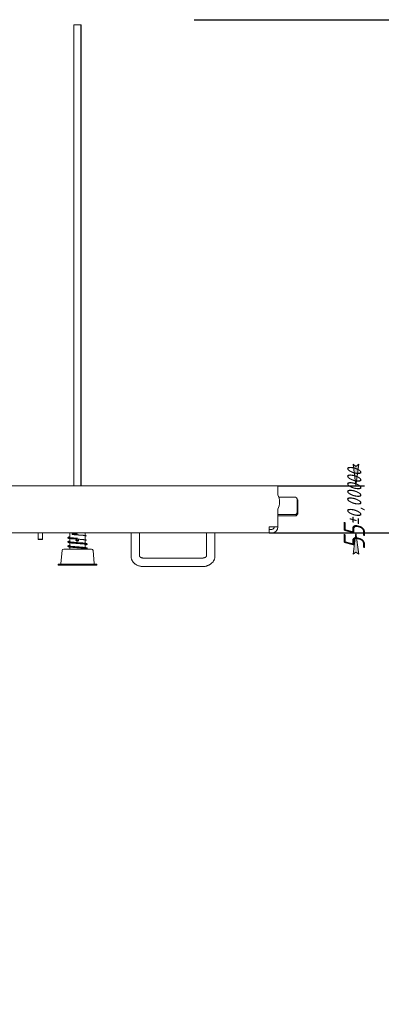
# Model space of a CAD drawing. Header units: millimetres. Extents: x 0 to 594, y 0 to 420.
# Tile 29 of 83: x 163 to 248, y 0 to 230. Entities that reach past the tile are written whole.
import ezdxf

# ---------------------------------------------------------------- set-up
doc = ezdxf.new("R2010")
doc.units = ezdxf.units.MM
doc.linetypes.add('K5LT_THIN', pattern=[0])
doc.layers.add('Системный слой', color=7, linetype='Continuous')
doc.styles.add('KDIMTEXTSTYLE', font='GOST_AU.SHX', dxfattribs={"width": 0.96, "oblique": 15, "height": 5})
doc.dimstyles.new('KDIMSTYLE (0.20)', dxfattribs={"dimtxt": 5, "dimasz": 1, "dimexe": 2, "dimexo": 0, "dimgap": 1, "dimtad": 1, "dimlfac": 5, "dimtxsty": 'KDIMTEXTSTYLE', "dimsah": 1, "dimcen": 0, "dimdle": 1, "dimadec": 0, "dimazin": 0, "dimtfac": 0.667, "dimtmove": 0, "dimatfit": 3, "dimfxl": 1, "dimtvp": 1, "dimtolj": 1, "dimtzin": 0, "dimarcsym": 0})

# ---------------------------------------------------------------- blocks, each defined once
blk = doc.blocks.new('U1')
at = {"layer": 'Системный слой', "color": 7, "linetype": 'K5LT_THIN', "lineweight": 18}
for p, q in [((175.74, 228.88), (175.74, 121.18)), ((175.74, 228.88), (177.33, 228.88)), ((177.33, 228.88), (177.33, 121.18)), ((177.33, 228.88), (177.4, 228.88)), ((177.4, 228.88), (177.4, 121.18)), ((54.17, 121.18), (223.37, 121.18)), ((223.37, 121.18), (223.37, 119.08)), ((227.47, 118.48), (223.61, 118.48)), ((227.87, 114.88), (227.87, 118.08)), ((228.07, 117.78), (227.87, 117.98)), ((228.07, 117.78), (228.07, 114.58)), ((223.37, 115.69), (223.37, 111.58)), ((223.37, 114.48), (227.47, 114.48)), ((227.67, 114.18), (223.37, 114.18)), ((228.07, 114.58), (227.67, 114.18)), ((227.67, 114.54), (227.67, 114.18)), ((223.37, 111.58), (221.37, 111.58)), ((221.37, 111.58), (221.37, 110.18)), ((221.37, 110.98), (221.97, 110.98)), ((56.17, 110.18), (221.37, 110.18)), ((167.37, 110.18), (167.37, 108.68)), ((167.47, 108.58), (167.37, 108.68)), ((167.39, 108.68), (167.37, 108.68)), ((168, 108.68), (167.39, 108.68)), ((168.27, 108.58), (167.47, 108.58)), ((168.37, 108.68), (168, 108.68)), ((168.27, 108.58), (168.37, 108.68)), ((168.37, 110.18), (168.37, 108.68)), ((174.77, 110.18), (174.77, 109.05)), ((174.77, 110.18), (176.49, 110.18)), ((174.77, 108.85), (174.77, 108.05)), ((176.56, 108.39), (176.36, 108.37)), ((176.49, 110.18), (178.37, 110.18)), ((178.37, 110.18), (178.37, 109.53)), ((178.37, 109.53), (178.37, 108.53)), ((178.37, 108.53), (178.37, 107.73)), ((189.07, 108.04), (189.07, 110.18)), ((191.07, 108.04), (191.07, 110.18)), ((206.67, 108.04), (206.67, 110.18)), ((208.67, 108.04), (208.67, 110.18)), ((221.37, 110.18), (221.97, 110.18)), ((172.94, 106.02), (172.68, 103.01)), ((173.34, 106.38), (175.29, 106.38)), ((173.34, 106.38), (179.8, 106.38)), ((174.77, 107.85), (174.77, 107.05)), ((174.77, 106.85), (174.77, 106.38)), ((175.29, 106.38), (179.54, 106.38)), ((178.37, 107.53), (178.37, 106.73)), ((178.37, 106.53), (178.37, 106.38)), ((178.49, 106.38), (178.37, 106.38)), ((178.59, 106.38), (178.49, 106.38)), ((179.54, 106.38), (179.8, 106.38)), ((180.2, 106.02), (180.45, 103.01)), ((189.07, 105.21), (189.07, 108.04)), ((191.07, 105.21), (191.07, 108.04)), ((206.67, 108.04), (206.67, 105.21)), ((208.67, 108.04), (208.67, 105.21)), ((189.07, 104.69), (189.07, 105.21)), ((191.07, 104.69), (191.07, 105.21)), ((205.67, 104.27), (192.07, 104.27)), ((206.67, 105.21), (206.67, 104.69)), ((208.67, 105.21), (208.67, 104.69)), ((172.07, 102.82), (172.07, 102.58)), ((172.07, 102.82), (181.07, 102.82)), ((181.07, 102.58), (172.07, 102.58)), ((181.07, 102.82), (181.07, 102.58)), ((205.67, 102.27), (192.07, 102.27))]:
    blk.add_line(p, q, dxfattribs=at)
for centre, radius, start, end in [((219.97, 117.38), 3.8, 333.4746, 26.5254), ((227.47, 118.08), 0.4, 0, 90), ((227.47, 114.88), 0.4, 270, 0), ((221.97, 111.58), 1.4, 270, 0), ((221.97, 111.58), 0.6, 270, 0), ((173.34, 105.98), 0.4, 89.9967, 175.1831), ((179.8, 105.98), 0.4, 4.8169, 90.0033), ((172.48, 103.02), 0.2, 270, 355.1831), ((180.65, 103.02), 0.2, 184.8169, 270)]:
    blk.add_arc(centre, radius, start, end, dxfattribs=at)
for points, knots in [([(174.77, 109.23), (174.76, 109.23), (174.75, 109.23), (174.7, 109.22), (174.66, 109.22), (174.59, 109.21), (174.55, 109.2), (174.5, 109.19), (174.48, 109.18), (174.45, 109.17), (174.44, 109.17), (174.43, 109.17), (174.42, 109.17), (174.41, 109.16), (174.4, 109.16), (174.39, 109.15), (174.38, 109.14), (174.36, 109.14), (174.36, 109.13), (174.35, 109.12), (174.35, 109.12), (174.34, 109.11), (174.33, 109.11), (174.33, 109.1), (174.32, 109.09), (174.32, 109.08), (174.32, 109.07), (174.32, 109.06), (174.31, 109.06), (174.31, 109.05), (174.31, 109.04), (174.31, 109.03), (174.31, 109.02), (174.32, 109.01), (174.32, 109.01), (174.32, 109), (174.32, 108.99), (174.33, 108.98), (174.33, 108.98), (174.34, 108.97), (174.34, 108.97), (174.35, 108.96), (174.35, 108.96), (174.36, 108.95), (174.36, 108.94), (174.37, 108.94), (174.38, 108.93), (174.39, 108.93), (174.4, 108.93), (174.41, 108.92), (174.42, 108.92), (174.44, 108.91), (174.45, 108.91), (174.48, 108.9), (174.49, 108.89), (174.54, 108.88), (174.56, 108.88), (174.62, 108.87), (174.66, 108.86), (174.72, 108.85), (174.74, 108.85), (174.79, 108.84), (174.81, 108.84), (174.88, 108.83), (174.93, 108.83), (175.03, 108.81), (175.09, 108.81), (175.2, 108.8), (175.26, 108.79), (175.39, 108.78), (175.48, 108.77), (175.63, 108.76), (175.7, 108.76), (175.79, 108.75), (175.81, 108.75), (175.88, 108.74), (175.93, 108.74), (176.09, 108.73), (176.19, 108.72), (176.3, 108.71), (176.3, 108.71), (176.31, 108.71), (176.32, 108.71), (176.35, 108.71), (176.37, 108.7), (176.41, 108.7), (176.42, 108.7), (176.48, 108.7), (176.52, 108.69), (176.56, 108.69)], [13.223803, 13.223803, 13.223803, 13.223803, 13.444013, 13.444013, 14.977122, 14.977122, 16.510168, 16.510168, 17.79365, 17.79365, 18.280136, 18.280136, 18.680306, 18.680306, 19.32014, 19.32014, 19.889665, 19.889665, 20.284788, 20.284788, 20.573302, 20.573302, 20.803129, 20.803129, 21.007002, 21.007002, 21.19907, 21.19907, 21.382784, 21.382784, 21.558456, 21.558456, 21.737466, 21.737466, 21.920181, 21.920181, 22.107475, 22.107475, 22.31615, 22.31615, 22.548063, 22.548063, 22.812388, 22.812388, 23.135055, 23.135055, 23.528747, 23.528747, 24.014273, 24.014273, 24.579441, 24.579441, 25.303246, 25.303246, 26.324446, 26.324446, 27.547254, 27.547254, 28.991538, 28.991538, 29.790605, 29.790605, 30.45994, 30.45994, 31.928341, 31.928341, 33.310048, 33.310048, 34.691755, 34.691755, 36.518299, 36.518299, 37.914307, 37.914307, 38.346362, 38.346362, 39.354846, 39.354846, 41.336809, 41.336809, 41.363441, 41.363441, 41.580786, 41.580786, 41.953564, 41.953564, 42.198567, 42.198567, 43, 43, 43, 43]), ([(174.77, 108.23), (174.73, 108.23), (174.69, 108.22), (174.62, 108.21), (174.59, 108.21), (174.53, 108.19), (174.5, 108.19), (174.47, 108.18), (174.47, 108.18), (174.45, 108.18), (174.44, 108.17), (174.43, 108.17), (174.43, 108.17), (174.42, 108.16), (174.42, 108.16), (174.41, 108.16), (174.41, 108.16), (174.4, 108.16), (174.4, 108.15), (174.38, 108.15), (174.38, 108.14), (174.36, 108.14), (174.36, 108.13), (174.35, 108.12), (174.34, 108.12), (174.34, 108.11), (174.33, 108.1), (174.33, 108.09), (174.32, 108.09), (174.32, 108.08), (174.32, 108.07), (174.31, 108.06), (174.31, 108.06), (174.31, 108.05), (174.31, 108.04), (174.31, 108.03), (174.31, 108.02), (174.32, 108.01), (174.32, 108.01), (174.32, 108), (174.32, 107.99), (174.33, 107.98), (174.33, 107.98), (174.34, 107.97), (174.34, 107.97), (174.35, 107.96), (174.35, 107.95), (174.36, 107.95), (174.37, 107.94), (174.37, 107.94), (174.38, 107.93), (174.39, 107.93), (174.4, 107.92), (174.41, 107.92), (174.42, 107.91), (174.44, 107.91), (174.45, 107.91), (174.47, 107.9), (174.49, 107.89), (174.53, 107.89), (174.55, 107.88), (174.61, 107.87), (174.65, 107.86), (174.71, 107.85), (174.74, 107.85), (174.78, 107.84), (174.8, 107.84), (174.86, 107.83), (174.91, 107.83), (175.02, 107.82), (175.08, 107.81), (175.2, 107.8), (175.26, 107.79), (175.39, 107.78), (175.45, 107.78), (175.59, 107.77), (175.67, 107.76), (175.75, 107.75), (175.76, 107.75), (175.86, 107.74), (175.95, 107.74), (176.12, 107.72), (176.2, 107.72), (176.37, 107.7), (176.46, 107.7), (176.56, 107.69)], [12.603582, 12.603582, 12.603582, 12.603582, 13.864338, 13.864338, 15.142612, 15.142612, 16.651681, 16.651681, 16.739147, 16.739147, 17.471072, 17.471072, 17.654053, 17.654053, 17.837034, 17.837034, 18.036628, 18.036628, 18.435816, 18.435816, 18.997724, 18.997724, 19.365161, 19.365161, 19.628052, 19.628052, 19.847004, 19.847004, 20.043615, 20.043615, 20.222229, 20.222229, 20.39536, 20.39536, 20.566258, 20.566258, 20.73452, 20.73452, 20.910498, 20.910498, 21.0916, 21.0916, 21.287659, 21.287659, 21.512781, 21.512781, 21.771673, 21.771673, 22.072603, 22.072603, 22.459352, 22.459352, 22.935424, 22.935424, 23.542155, 23.542155, 24.12237, 24.12237, 24.97935, 24.97935, 26.163024, 26.163024, 27.541838, 27.541838, 28.404514, 28.404514, 28.923139, 28.923139, 30.304441, 30.304441, 31.719918, 31.719918, 33.135395, 33.135395, 34.550873, 34.550873, 36.006921, 36.006921, 36.154216, 36.154216, 37.877299, 37.877299, 39.274271, 39.274271, 41, 41, 41, 41]), ([(174.48, 109.11), (174.48, 109.11), (174.48, 109.11), (174.49, 109.1), (174.5, 109.1), (174.51, 109.1), (174.51, 109.1), (174.52, 109.09), (174.53, 109.09), (174.56, 109.08), (174.58, 109.08), (174.63, 109.07), (174.67, 109.06), (174.72, 109.05), (174.75, 109.05), (174.78, 109.04), (174.8, 109.04), (174.82, 109.04), (174.82, 109.04), (174.87, 109.03), (174.91, 109.03), (175.01, 109.02), (175.06, 109.01), (175.17, 109), (175.23, 109), (175.37, 108.98), (175.45, 108.98), (175.61, 108.96), (175.69, 108.96), (175.76, 108.95), (175.77, 108.95), (175.78, 108.95), (175.8, 108.95), (175.84, 108.95), (175.86, 108.94), (175.93, 108.94), (175.98, 108.94), (176.13, 108.92), (176.24, 108.92), (176.42, 108.9), (176.5, 108.9), (176.58, 108.89)], [0, 0, 0, 0, 0.234684, 0.234684, 0.482632, 0.482632, 0.535608, 0.535608, 0.840915, 0.840915, 1.263904, 1.263904, 1.795021, 1.795021, 2.082392, 2.082392, 2.298928, 2.298928, 2.32006, 2.32006, 2.802836, 2.802836, 3.335556, 3.335556, 3.868276, 3.868276, 4.535041, 4.535041, 5.090739, 5.090739, 5.107176, 5.107176, 5.216771, 5.216771, 5.393797, 5.393797, 5.747849, 5.747849, 6.455953, 6.455953, 7, 7, 7, 7]), ([(175.37, 109.98), (175.37, 109.98), (175.36, 109.98), (175.36, 109.98), (175.35, 109.98), (175.34, 109.97), (175.33, 109.96), (175.32, 109.95), (175.32, 109.93), (175.31, 109.92), (175.31, 109.9), (175.31, 109.89), (175.31, 109.88), (175.31, 109.87), (175.31, 109.86), (175.31, 109.84), (175.32, 109.82), (175.32, 109.8), (175.33, 109.79), (175.34, 109.79), (175.35, 109.79), (175.35, 109.78), (175.35, 109.78), (175.35, 109.78)], [0, 0, 0, 0, 0.0266152, 0.0555632, 0.0866712, 0.1355589, 0.2, 0.2755575, 0.342224, 0.3955581, 0.44, 0.48, 0.5, 0.5244417, 0.5777762, 0.6444421, 0.72, 0.8, 0.8644411, 0.9133288, 0.9444368, 0.9733848, 0.9856516, 0.9856516, 0.9856516, 0.9856516]), ([(175.35, 109.78), (175.36, 109.78), (175.36, 109.78), (175.38, 109.78), (175.39, 109.78), (175.41, 109.78), (175.41, 109.78), (175.43, 109.78), (175.44, 109.78), (175.45, 109.78), (175.46, 109.78), (175.47, 109.78), (175.48, 109.77), (175.49, 109.77), (175.5, 109.77), (175.51, 109.77), (175.52, 109.77), (175.53, 109.77), (175.53, 109.77), (175.54, 109.77), (175.55, 109.77), (175.56, 109.77), (175.56, 109.77), (175.57, 109.77), (175.57, 109.77), (175.58, 109.77), (175.58, 109.77), (175.59, 109.77), (175.59, 109.77), (175.59, 109.77), (175.59, 109.77), (175.59, 109.77), (175.6, 109.77), (175.6, 109.76), (175.6, 109.76), (175.61, 109.76), (175.62, 109.76), (175.64, 109.76), (175.65, 109.76), (175.69, 109.76), (175.72, 109.76), (175.76, 109.75), (175.76, 109.75), (175.82, 109.75), (175.87, 109.74), (176, 109.73), (176.08, 109.73), (176.25, 109.71), (176.33, 109.71), (176.47, 109.7), (176.51, 109.69), (176.56, 109.69)], [0, 0, 0, 0, 0.361465, 0.361465, 1.066691, 1.066691, 1.707806, 1.707806, 2.290637, 2.290637, 2.820484, 2.820484, 3.302163, 3.302163, 3.740053, 3.740053, 4.138135, 4.138135, 4.500027, 4.500027, 4.82902, 4.82902, 5.128105, 5.128105, 5.4, 5.4, 5.671895, 5.671895, 5.733419, 5.733419, 5.79305, 5.79305, 5.912313, 5.912313, 6.149891, 6.149891, 6.623154, 6.623154, 7.565894, 7.565894, 9.443802, 9.443802, 9.873024, 9.873024, 13.184475, 13.184475, 18.584475, 18.584475, 23.984475, 23.984475, 27, 27, 27, 27]), ([(175.37, 109.98), (175.38, 109.98), (175.39, 109.98), (175.4, 109.98), (175.41, 109.98), (175.43, 109.98), (175.44, 109.98), (175.45, 109.98), (175.46, 109.98), (175.47, 109.98), (175.48, 109.98), (175.49, 109.97), (175.5, 109.97), (175.51, 109.97), (175.52, 109.97), (175.53, 109.97), (175.54, 109.97), (175.55, 109.97), (175.55, 109.97), (175.56, 109.97), (175.56, 109.97), (175.57, 109.97), (175.58, 109.97), (175.58, 109.97), (175.59, 109.97), (175.6, 109.97), (175.6, 109.97), (175.6, 109.97), (175.6, 109.97), (175.61, 109.97), (175.61, 109.97), (175.61, 109.96), (175.61, 109.96), (175.62, 109.96), (175.62, 109.96), (175.63, 109.96), (175.64, 109.96), (175.66, 109.96), (175.67, 109.96), (175.71, 109.96), (175.74, 109.95), (175.77, 109.95), (175.77, 109.95), (175.83, 109.95), (175.89, 109.94), (176.03, 109.93), (176.11, 109.93), (176.28, 109.91), (176.36, 109.91), (176.49, 109.9), (176.53, 109.89), (176.58, 109.89)], [0, 0, 0, 0, 0.547872, 0.547872, 1.227007, 1.227007, 1.844403, 1.844403, 2.405672, 2.405672, 2.915916, 2.915916, 3.379775, 3.379775, 3.801464, 3.801464, 4.184819, 4.184819, 4.533323, 4.533323, 4.850144, 4.850144, 5.138164, 5.138164, 5.4, 5.4, 5.661836, 5.661836, 5.725831, 5.725831, 5.787857, 5.787857, 5.911909, 5.911909, 6.159029, 6.159029, 6.6513, 6.6513, 7.631903, 7.631903, 9.505942, 9.505942, 9.585234, 9.585234, 13.476142, 13.476142, 18.876142, 18.876142, 24.276142, 24.276142, 27, 27, 27, 27]), ([(176.3, 108.71), (176.29, 108.71), (176.29, 108.71), (176.29, 108.7), (176.28, 108.69), (176.27, 108.69), (176.27, 108.68), (176.26, 108.67), (176.26, 108.67), (176.25, 108.66), (176.25, 108.65), (176.24, 108.65), (176.24, 108.64), (176.23, 108.63), (176.23, 108.62), (176.23, 108.62), (176.22, 108.61), (176.22, 108.6), (176.22, 108.6), (176.21, 108.59), (176.21, 108.58), (176.21, 108.57), (176.21, 108.57), (176.2, 108.56), (176.2, 108.55), (176.2, 108.54), (176.2, 108.54), (176.2, 108.53), (176.2, 108.52), (176.2, 108.51), (176.2, 108.51), (176.19, 108.5), (176.19, 108.49), (176.19, 108.49), (176.19, 108.48), (176.19, 108.48), (176.19, 108.47), (176.2, 108.46), (176.2, 108.45), (176.2, 108.44), (176.2, 108.44), (176.2, 108.42), (176.2, 108.42), (176.2, 108.41), (176.21, 108.4), (176.21, 108.39), (176.21, 108.38), (176.22, 108.37), (176.22, 108.36), (176.23, 108.35), (176.23, 108.34), (176.23, 108.34), (176.24, 108.33), (176.24, 108.32), (176.25, 108.31), (176.25, 108.31), (176.26, 108.3), (176.26, 108.29), (176.27, 108.29), (176.27, 108.28), (176.28, 108.28), (176.28, 108.27), (176.29, 108.27), (176.29, 108.26), (176.3, 108.25), (176.31, 108.25), (176.31, 108.24), (176.32, 108.24), (176.33, 108.23), (176.34, 108.23), (176.34, 108.22), (176.35, 108.22), (176.36, 108.22), (176.37, 108.21), (176.37, 108.21), (176.38, 108.21), (176.39, 108.2), (176.4, 108.2), (176.4, 108.2), (176.41, 108.2), (176.42, 108.19), (176.42, 108.19), (176.43, 108.19), (176.44, 108.19), (176.44, 108.19), (176.45, 108.19), (176.46, 108.19), (176.46, 108.19), (176.47, 108.19), (176.48, 108.18), (176.48, 108.18), (176.49, 108.18), (176.49, 108.18)], [0.2286843, 0.2286843, 0.2286843, 0.2286843, 0.236073, 0.2453199, 0.2545433, 0.2637267, 0.2728923, 0.2820347, 0.2911635, 0.30027, 0.3093729, 0.3184334, 0.3274434, 0.3363292, 0.3451366, 0.3537883, 0.3623463, 0.370767, 0.3791425, 0.3874097, 0.3956131, 0.4037203, 0.4117988, 0.4198359, 0.4278719, 0.4359022, 0.4439339, 0.4519731, 0.4600198, 0.4680978, 0.4761869, 0.4843013, 0.4924244, 0.5002229, 0.5005745, 0.5087356, 0.5169132, 0.5250964, 0.533302, 0.5415411, 0.5525214, 0.5634468, 0.5742961, 0.5823654, 0.590412, 0.5984396, 0.6145303, 0.630667, 0.6387172, 0.6467329, 0.6547361, 0.6627185, 0.6706871, 0.6786262, 0.6944414, 0.702335, 0.7102793, 0.7182794, 0.7264106, 0.734641, 0.743062, 0.751585, 0.76023, 0.7689015, 0.7777103, 0.786618, 0.7956794, 0.8047999, 0.8140238, 0.8232936, 0.8326034, 0.8419177, 0.8511476, 0.8602785, 0.8691986, 0.8780064, 0.8865479, 0.8949179, 0.9030296, 0.9110555, 0.9187549, 0.9262107, 0.9332549, 0.9401337, 0.9465968, 0.9528119, 0.9606035, 0.9681452, 0.9754354, 0.980567, 0.9904952, 1, 1, 1, 1]), ([(176.51, 108.19), (176.51, 108.19), (176.51, 108.19), (176.5, 108.19), (176.49, 108.19), (176.48, 108.19), (176.48, 108.19), (176.47, 108.19), (176.46, 108.19), (176.45, 108.2), (176.44, 108.2), (176.43, 108.2), (176.43, 108.2), (176.42, 108.21), (176.41, 108.21), (176.4, 108.21), (176.4, 108.22), (176.39, 108.22), (176.38, 108.23), (176.37, 108.23), (176.37, 108.24), (176.36, 108.24), (176.35, 108.25), (176.34, 108.26), (176.33, 108.27), (176.31, 108.29), (176.3, 108.3), (176.29, 108.31), (176.29, 108.32), (176.28, 108.33), (176.28, 108.33), (176.27, 108.34), (176.27, 108.35), (176.27, 108.35), (176.26, 108.36), (176.26, 108.37), (176.26, 108.38), (176.25, 108.38), (176.25, 108.39), (176.25, 108.4), (176.25, 108.41), (176.25, 108.41), (176.24, 108.42), (176.24, 108.43), (176.24, 108.44), (176.24, 108.45), (176.24, 108.46), (176.24, 108.46), (176.24, 108.47), (176.24, 108.48), (176.24, 108.48), (176.24, 108.49), (176.24, 108.5), (176.24, 108.51), (176.24, 108.51), (176.24, 108.52), (176.24, 108.53), (176.24, 108.54), (176.24, 108.55), (176.25, 108.56), (176.25, 108.56), (176.25, 108.57), (176.25, 108.58), (176.26, 108.59), (176.26, 108.6), (176.26, 108.6), (176.27, 108.61), (176.27, 108.62), (176.27, 108.63), (176.28, 108.63), (176.28, 108.64), (176.28, 108.65), (176.29, 108.65), (176.29, 108.66), (176.3, 108.67), (176.3, 108.67), (176.31, 108.68), (176.31, 108.68), (176.32, 108.69), (176.32, 108.69), (176.33, 108.7), (176.33, 108.7), (176.33, 108.71), (176.34, 108.71)], [0.0218649, 0.0218649, 0.0218649, 0.0218649, 0.0271941, 0.0362555, 0.0453336, 0.0544263, 0.0635171, 0.0725865, 0.0816435, 0.0906843, 0.0997045, 0.1086756, 0.1176204, 0.1265342, 0.1354295, 0.1442986, 0.1531665, 0.1619966, 0.1707851, 0.1794839, 0.188138, 0.1975945, 0.2078888, 0.2243205, 0.2477108, 0.2718042, 0.2912845, 0.3036425, 0.3151643, 0.3249436, 0.3338248, 0.3418232, 0.3498269, 0.3578791, 0.3659769, 0.3741668, 0.3824131, 0.3908013, 0.3992788, 0.4078899, 0.416567, 0.4253753, 0.4342422, 0.4431475, 0.4520179, 0.4608872, 0.4697586, 0.4786343, 0.4875111, 0.4963898, 0.5002686, 0.5052734, 0.5141748, 0.5231137, 0.5320977, 0.5410833, 0.5500145, 0.5588867, 0.5677135, 0.5765271, 0.5853408, 0.5941761, 0.6030355, 0.6119019, 0.6207665, 0.6296381, 0.6384778, 0.6472661, 0.6559286, 0.6645094, 0.672943, 0.6812919, 0.6895344, 0.697756, 0.7059211, 0.714049, 0.7220926, 0.7300911, 0.7380216, 0.7459382, 0.7538526, 0.7617821, 0.7668648, 0.7668648, 0.7668648, 0.7668648]), ([(176.34, 108.71), (176.33, 108.71), (176.33, 108.7), (176.31, 108.68), (176.29, 108.66), (176.27, 108.63), (176.26, 108.59), (176.25, 108.56), (176.24, 108.53), (176.24, 108.5), (176.24, 108.48), (176.24, 108.46), (176.24, 108.44), (176.25, 108.41), (176.25, 108.39), (176.26, 108.36), (176.28, 108.34), (176.29, 108.31), (176.31, 108.29), (176.33, 108.26), (176.36, 108.24), (176.39, 108.22), (176.42, 108.2), (176.46, 108.19), (176.48, 108.19), (176.5, 108.19), (176.51, 108.19), (176.51, 108.19)], [0.6166492, 0.6166492, 0.6166492, 0.6166492, 0.6188534, 0.6368808, 0.6527767, 0.670859, 0.6909289, 0.7103885, 0.7293593, 0.7458675, 0.7499967, 0.7600894, 0.7730834, 0.7870229, 0.8021251, 0.8174447, 0.8321533, 0.8460389, 0.8618282, 0.8800558, 0.9006293, 0.9206513, 0.9403262, 0.9595934, 0.9745361, 0.9852273, 0.989073, 0.989073, 0.989073, 0.989073]), ([(176.55, 108.19), (176.53, 108.19), (176.51, 108.2), (176.49, 108.21), (176.46, 108.22), (176.42, 108.24), (176.39, 108.27), (176.36, 108.3), (176.34, 108.34), (176.32, 108.37), (176.31, 108.4), (176.3, 108.43), (176.3, 108.46), (176.3, 108.49), (176.3, 108.51), (176.3, 108.54), (176.31, 108.57), (176.32, 108.61), (176.34, 108.63), (176.36, 108.67), (176.38, 108.69), (176.39, 108.7)], [0, 0, 0, 0, 1.276289, 2.003803, 2.811965, 4.48365, 6.317189, 7.46756, 8.759212, 9.997935, 11.19887, 12.234757, 13.124245, 13.940652, 14.820311, 15.823651, 16.887641, 17.983801, 19.051717, 20.062698, 22, 22, 22, 22]), ([(176.55, 108.19), (176.54, 108.19), (176.53, 108.19), (176.51, 108.2), (176.48, 108.21), (176.45, 108.23), (176.42, 108.24), (176.4, 108.26), (176.38, 108.28), (176.36, 108.31), (176.34, 108.34), (176.32, 108.37), (176.31, 108.4), (176.3, 108.44), (176.3, 108.46), (176.3, 108.48), (176.3, 108.5), (176.3, 108.51), (176.3, 108.54), (176.31, 108.57), (176.33, 108.61), (176.35, 108.65), (176.37, 108.68), (176.39, 108.7), (176.39, 108.7)], [0.0285234, 0.0285234, 0.0285234, 0.0285234, 0.0329052, 0.0496385, 0.0672979, 0.0858847, 0.0998425, 0.1135269, 0.1298772, 0.148532, 0.1693495, 0.1892111, 0.2084213, 0.2249534, 0.2389926, 0.2499968, 0.2517941, 0.2655269, 0.2804855, 0.2957351, 0.3168029, 0.341978, 0.3665319, 0.3797192, 0.3797192, 0.3797192, 0.3797192]), ([(176.57, 108.19), (176.55, 108.2), (176.53, 108.21), (176.49, 108.23), (176.45, 108.25), (176.41, 108.29), (176.38, 108.33), (176.37, 108.36), (176.35, 108.4), (176.34, 108.44), (176.34, 108.48), (176.34, 108.53), (176.36, 108.58), (176.38, 108.63), (176.4, 108.67), (176.43, 108.69), (176.43, 108.7)], [0, 0, 0, 0, 1.310322, 2.206643, 3.655389, 5.014868, 6.367714, 7.278921, 8.275621, 9.237013, 10.583155, 11.94995, 13.097207, 14.480823, 16.192532, 17, 17, 17, 17]), ([(176.49, 108.18), (176.5, 108.18), (176.5, 108.18), (176.51, 108.18), (176.52, 108.19), (176.53, 108.19), (176.54, 108.19), (176.55, 108.19), (176.56, 108.19), (176.56, 108.19), (176.57, 108.2), (176.58, 108.2), (176.59, 108.2), (176.6, 108.2), (176.61, 108.21), (176.62, 108.21), (176.62, 108.21), (176.63, 108.22), (176.64, 108.22), (176.65, 108.23), (176.65, 108.23), (176.66, 108.24), (176.67, 108.24), (176.68, 108.25), (176.68, 108.25), (176.69, 108.26), (176.7, 108.26), (176.7, 108.27), (176.71, 108.28), (176.71, 108.28), (176.72, 108.29), (176.73, 108.29), (176.73, 108.3), (176.74, 108.31), (176.74, 108.32), (176.75, 108.32), (176.75, 108.33), (176.76, 108.34), (176.76, 108.34), (176.76, 108.35), (176.77, 108.36), (176.77, 108.37), (176.77, 108.37), (176.78, 108.38), (176.78, 108.39), (176.78, 108.39), (176.78, 108.4), (176.78, 108.41), (176.79, 108.42), (176.79, 108.42), (176.79, 108.43), (176.79, 108.44), (176.79, 108.45), (176.79, 108.45), (176.79, 108.46), (176.79, 108.47), (176.79, 108.48), (176.79, 108.48), (176.79, 108.49), (176.79, 108.49), (176.79, 108.5), (176.79, 108.51), (176.79, 108.52), (176.79, 108.52), (176.79, 108.53), (176.79, 108.54), (176.79, 108.55), (176.78, 108.56), (176.78, 108.57), (176.78, 108.58), (176.77, 108.59), (176.77, 108.6), (176.77, 108.61), (176.76, 108.62), (176.76, 108.62), (176.76, 108.63), (176.75, 108.64), (176.75, 108.65), (176.74, 108.65), (176.74, 108.66), (176.73, 108.67), (176.73, 108.67), (176.72, 108.68), (176.72, 108.68)], [0, 0, 0, 0, 0.0095413, 0.0190854, 0.0286297, 0.0381884, 0.0477764, 0.0573957, 0.0670196, 0.0766237, 0.0862137, 0.0957841, 0.1053271, 0.1148021, 0.1242356, 0.1336167, 0.1429666, 0.1522712, 0.1615583, 0.1708302, 0.1801016, 0.1893904, 0.1987205, 0.2080875, 0.217456, 0.2267857, 0.236073, 0.2453199, 0.2545433, 0.2637267, 0.2728923, 0.2820347, 0.2911635, 0.30027, 0.3093729, 0.3184334, 0.3274434, 0.3363292, 0.3451366, 0.3537883, 0.3623462, 0.370767, 0.3791425, 0.3874097, 0.3956131, 0.4037203, 0.4117988, 0.4198359, 0.4278719, 0.4359022, 0.4439339, 0.4519731, 0.4600198, 0.4680978, 0.4761869, 0.4843013, 0.4924244, 0.5002229, 0.5005745, 0.5087356, 0.5169132, 0.5250964, 0.533302, 0.5415411, 0.5525214, 0.5634468, 0.5742961, 0.5823654, 0.590412, 0.5984396, 0.6145303, 0.630667, 0.6387172, 0.6467329, 0.6547361, 0.6627185, 0.6706871, 0.6786262, 0.6944414, 0.702335, 0.7102793, 0.7182794, 0.7224142, 0.7224142, 0.7224142, 0.7224142]), ([(176.56, 109.69), (176.58, 109.69), (176.61, 109.69), (176.64, 109.68), (176.65, 109.68), (176.67, 109.68), (176.67, 109.68), (176.67, 109.68), (176.67, 109.68), (176.67, 109.68), (176.67, 109.68), (176.68, 109.68), (176.68, 109.68), (176.68, 109.68), (176.68, 109.68), (176.68, 109.68), (176.68, 109.68), (176.69, 109.68), (176.69, 109.68), (176.71, 109.68), (176.71, 109.68), (176.74, 109.68), (176.75, 109.67), (176.8, 109.67), (176.83, 109.67), (176.92, 109.66), (176.97, 109.66), (177.13, 109.65), (177.23, 109.64), (177.34, 109.63), (177.36, 109.63), (177.41, 109.63), (177.45, 109.62), (177.51, 109.62), (177.54, 109.62), (177.57, 109.61), (177.58, 109.61), (177.6, 109.61), (177.62, 109.61), (177.7, 109.6), (177.78, 109.6), (177.92, 109.58), (177.99, 109.58), (178.13, 109.56), (178.19, 109.55), (178.27, 109.55), (178.29, 109.54), (178.33, 109.54), (178.35, 109.53), (178.37, 109.53), (178.38, 109.53), (178.43, 109.52), (178.47, 109.52), (178.53, 109.5), (178.56, 109.5), (178.6, 109.49), (178.62, 109.49), (178.64, 109.48), (178.65, 109.48), (178.65, 109.47), (178.66, 109.47), (178.66, 109.47), (178.66, 109.47), (178.66, 109.47)], [0, 0, 0, 0, 0.697983, 0.697983, 1.022644, 1.022644, 1.103809, 1.103809, 1.1241, 1.1241, 1.144391, 1.144391, 1.161075, 1.161075, 1.192639, 1.192639, 1.254866, 1.254866, 1.378868, 1.378868, 1.624166, 1.624166, 2.103942, 2.103942, 3.020205, 3.020205, 4.679606, 4.679606, 7.852153, 7.852153, 8.267541, 8.267541, 9.572522, 9.572522, 10.379216, 10.379216, 10.757196, 10.757196, 11.135176, 11.135176, 13.825935, 13.825935, 16.580241, 16.580241, 19.334547, 19.334547, 20.441943, 20.441943, 21.475903, 21.475903, 21.779831, 21.779831, 24.225115, 24.225115, 26.589323, 26.589323, 28.441231, 28.441231, 29.736324, 29.736324, 30.719579, 30.719579, 31, 31, 31, 31]), ([(176.56, 108.69), (176.58, 108.69), (176.61, 108.69), (176.64, 108.68), (176.65, 108.68), (176.67, 108.68), (176.67, 108.68), (176.67, 108.68), (176.67, 108.68), (176.67, 108.68), (176.67, 108.68), (176.68, 108.68), (176.68, 108.68), (176.68, 108.68), (176.68, 108.68), (176.68, 108.68), (176.68, 108.68), (176.69, 108.68), (176.69, 108.68), (176.71, 108.68), (176.71, 108.68), (176.72, 108.68), (176.72, 108.68), (176.74, 108.68), (176.75, 108.67), (176.77, 108.67), (176.77, 108.67), (176.8, 108.67), (176.83, 108.67), (176.92, 108.66), (176.97, 108.66), (177.13, 108.65), (177.23, 108.64), (177.34, 108.63), (177.36, 108.63), (177.41, 108.63), (177.45, 108.62), (177.51, 108.62), (177.54, 108.62), (177.57, 108.61), (177.58, 108.61), (177.6, 108.61), (177.62, 108.61), (177.7, 108.6), (177.78, 108.6), (177.92, 108.58), (177.99, 108.58), (178.13, 108.56), (178.19, 108.55), (178.27, 108.55), (178.29, 108.54), (178.33, 108.54), (178.35, 108.53), (178.37, 108.53), (178.38, 108.53), (178.43, 108.52), (178.47, 108.52), (178.53, 108.5), (178.56, 108.5), (178.6, 108.49), (178.62, 108.49), (178.64, 108.48), (178.65, 108.48), (178.65, 108.47), (178.66, 108.47), (178.66, 108.47), (178.66, 108.47), (178.66, 108.47)], [0, 0, 0, 0, 0.697983, 0.697983, 1.022644, 1.022644, 1.103809, 1.103809, 1.1241, 1.1241, 1.144391, 1.144391, 1.161075, 1.161075, 1.192639, 1.192639, 1.254866, 1.254866, 1.378868, 1.378868, 1.624166, 1.624166, 1.629151, 1.629151, 2.08262, 2.08262, 2.103942, 2.103942, 3.020205, 3.020205, 4.679606, 4.679606, 7.852153, 7.852153, 8.267541, 8.267541, 9.572522, 9.572522, 10.379216, 10.379216, 10.757196, 10.757196, 11.135176, 11.135176, 13.825935, 13.825935, 16.580241, 16.580241, 19.334547, 19.334547, 20.441943, 20.441943, 21.475903, 21.475903, 21.779831, 21.779831, 24.225115, 24.225115, 26.589323, 26.589323, 28.441231, 28.441231, 29.736324, 29.736324, 30.719579, 30.719579, 31, 31, 31, 31]), ([(174.77, 107.23), (174.76, 107.23), (174.76, 107.23), (174.71, 107.22), (174.66, 107.22), (174.59, 107.21), (174.56, 107.2), (174.5, 107.19), (174.48, 107.18), (174.44, 107.17), (174.43, 107.17), (174.4, 107.16), (174.39, 107.15), (174.38, 107.15), (174.37, 107.14), (174.36, 107.13), (174.36, 107.13), (174.35, 107.12), (174.34, 107.12), (174.33, 107.11), (174.33, 107.1), (174.33, 107.09), (174.32, 107.09), (174.32, 107.08), (174.32, 107.07), (174.31, 107.06), (174.31, 107.05), (174.31, 107.04), (174.31, 107.04), (174.31, 107.03), (174.31, 107.02), (174.32, 107.01), (174.32, 107), (174.32, 106.99), (174.33, 106.99), (174.33, 106.98), (174.33, 106.98), (174.34, 106.97), (174.34, 106.96), (174.35, 106.96), (174.36, 106.95), (174.36, 106.95), (174.37, 106.94), (174.38, 106.94), (174.38, 106.93), (174.4, 106.93), (174.4, 106.92), (174.42, 106.92), (174.42, 106.92), (174.44, 106.91), (174.45, 106.91), (174.48, 106.9), (174.5, 106.89), (174.54, 106.88), (174.56, 106.88), (174.63, 106.87), (174.66, 106.86), (174.72, 106.85), (174.75, 106.85), (174.79, 106.84), (174.81, 106.84), (174.88, 106.83), (174.93, 106.83), (175.03, 106.81), (175.08, 106.81), (175.19, 106.8), (175.25, 106.79), (175.39, 106.78), (175.47, 106.78), (175.63, 106.76), (175.7, 106.76), (175.79, 106.75), (175.81, 106.75), (175.87, 106.74), (175.92, 106.74), (176.06, 106.73), (176.16, 106.72), (176.36, 106.71), (176.46, 106.7), (176.56, 106.69)], [13.223472, 13.223472, 13.223472, 13.223472, 13.400263, 13.400263, 14.967013, 14.967013, 16.462724, 16.462724, 17.738115, 17.738115, 18.871471, 18.871471, 19.488549, 19.488549, 20.009063, 20.009063, 20.37109, 20.37109, 20.641376, 20.641376, 20.862028, 20.862028, 21.061349, 21.061349, 21.251375, 21.251375, 21.431758, 21.431758, 21.607248, 21.607248, 21.788841, 21.788841, 21.972702, 21.972702, 22.164599, 22.164599, 22.379064, 22.379064, 22.619073, 22.619073, 22.895635, 22.895635, 23.238152, 23.238152, 23.649741, 23.649741, 24.179201, 24.179201, 24.603618, 24.603618, 25.333465, 25.333465, 26.362688, 26.362688, 27.593503, 27.593503, 29.047275, 29.047275, 29.790704, 29.790704, 30.513764, 30.513764, 31.898617, 31.898617, 33.28347, 33.28347, 34.668324, 34.668324, 36.495739, 36.495739, 37.914262, 37.914262, 38.299333, 38.299333, 39.234998, 39.234998, 41.106327, 41.106327, 43, 43, 43, 43]), ([(174.48, 107.11), (174.48, 107.11), (174.48, 107.11), (174.49, 107.1), (174.5, 107.1), (174.51, 107.1), (174.51, 107.1), (174.52, 107.09), (174.53, 107.09), (174.56, 107.08), (174.58, 107.08), (174.63, 107.07), (174.67, 107.06), (174.72, 107.05), (174.75, 107.05), (174.78, 107.04), (174.8, 107.04), (174.82, 107.04), (174.82, 107.04), (174.87, 107.03), (174.91, 107.03), (175.01, 107.02), (175.06, 107.01), (175.17, 107), (175.23, 107), (175.37, 106.98), (175.45, 106.98), (175.61, 106.96), (175.68, 106.96), (175.76, 106.95), (175.76, 106.95), (175.78, 106.95), (175.8, 106.95), (175.83, 106.95), (175.86, 106.95), (175.93, 106.94), (175.98, 106.94), (176.12, 106.92), (176.22, 106.92), (176.41, 106.9), (176.49, 106.9), (176.58, 106.89)], [0, 0, 0, 0, 0.234287, 0.234287, 0.481824, 0.481824, 0.534699, 0.534699, 0.839541, 0.839541, 1.261953, 1.261953, 1.792495, 1.792495, 2.083065, 2.083065, 2.296232, 2.296232, 2.320695, 2.320695, 2.799969, 2.799969, 3.332403, 3.332403, 3.864836, 3.864836, 4.531423, 4.531423, 5.082975, 5.082975, 5.107425, 5.107425, 5.208994, 5.208994, 5.381336, 5.381336, 5.72602, 5.72602, 6.415388, 6.415388, 7, 7, 7, 7]), ([(174.5, 108.1), (174.5, 108.1), (174.51, 108.1), (174.54, 108.09), (174.56, 108.08), (174.58, 108.08), (174.58, 108.08), (174.61, 108.07), (174.64, 108.07), (174.7, 108.06), (174.73, 108.05), (174.77, 108.05), (174.77, 108.05), (174.79, 108.04), (174.81, 108.04), (174.85, 108.04), (174.87, 108.03), (174.95, 108.02), (175, 108.02), (175.1, 108.01), (175.16, 108), (175.28, 107.99), (175.34, 107.99), (175.49, 107.97), (175.58, 107.97), (175.69, 107.96), (175.72, 107.96), (175.75, 107.95), (175.76, 107.95), (175.81, 107.95), (175.86, 107.95), (176, 107.93), (176.11, 107.93), (176.33, 107.91), (176.45, 107.9), (176.58, 107.89)], [0, 0, 0, 0, 0.320171, 0.320171, 0.655198, 0.655198, 0.729262, 0.729262, 1.1301, 1.1301, 1.569561, 1.569561, 1.582877, 1.582877, 1.782679, 1.782679, 2.035654, 2.035654, 2.500413, 2.500413, 2.965171, 2.965171, 3.468486, 3.468486, 4.063506, 4.063506, 4.238199, 4.238199, 4.29611, 4.29611, 4.587584, 4.587584, 5.242753, 5.242753, 6, 6, 6, 6]), ([(176.56, 107.69), (176.67, 107.68), (176.78, 107.67), (176.89, 107.66), (176.89, 107.66), (176.93, 107.66), (176.96, 107.66), (177, 107.66), (177.01, 107.66), (177.02, 107.65), (177.02, 107.65), (177.02, 107.65), (177.03, 107.65), (177.03, 107.65), (177.03, 107.65), (177.04, 107.65), (177.04, 107.65), (177.05, 107.65), (177.06, 107.65), (177.08, 107.65), (177.1, 107.65), (177.14, 107.65), (177.17, 107.64), (177.25, 107.64), (177.3, 107.63), (177.36, 107.63), (177.36, 107.63), (177.43, 107.62), (177.49, 107.62), (177.6, 107.61), (177.65, 107.61), (177.77, 107.6), (177.84, 107.59), (177.97, 107.58), (178.04, 107.57), (178.18, 107.56), (178.24, 107.55), (178.3, 107.54), (178.31, 107.54), (178.33, 107.54), (178.35, 107.53), (178.38, 107.53), (178.39, 107.53), (178.44, 107.52), (178.47, 107.52), (178.53, 107.51), (178.55, 107.5), (178.6, 107.49), (178.62, 107.48), (178.64, 107.48), (178.65, 107.48), (178.65, 107.47), (178.66, 107.47), (178.66, 107.47), (178.66, 107.47), (178.66, 107.47)], [0, 0, 0, 0, 3.315014, 3.315014, 3.460111, 3.460111, 4.458564, 4.458564, 4.708177, 4.708177, 4.77058, 4.77058, 4.832983, 4.832983, 4.892571, 4.892571, 5.011747, 5.011747, 5.248691, 5.248691, 5.716948, 5.716948, 6.630941, 6.630941, 8.368849, 8.368849, 8.504103, 8.504103, 10.497067, 10.497067, 12.399951, 12.399951, 14.831873, 14.831873, 17.776, 17.776, 20.720127, 20.720127, 21.019493, 21.019493, 22.084365, 22.084365, 22.846153, 22.846153, 24.97218, 24.97218, 27.098206, 27.098206, 29.408664, 29.408664, 30.809, 30.809, 31.14749, 31.14749, 32, 32, 32, 32]), ([(176.56, 106.69), (176.59, 106.69), (176.61, 106.69), (176.67, 106.68), (176.7, 106.68), (176.74, 106.68), (176.75, 106.67), (176.77, 106.67), (176.77, 106.67), (176.77, 106.67), (176.78, 106.67), (176.78, 106.67), (176.78, 106.67), (176.78, 106.67), (176.78, 106.67), (176.79, 106.67), (176.79, 106.67), (176.79, 106.67), (176.8, 106.67), (176.81, 106.67), (176.82, 106.67), (176.84, 106.67), (176.86, 106.67), (176.9, 106.66), (176.93, 106.66), (177.02, 106.65), (177.07, 106.65), (177.21, 106.64), (177.29, 106.63), (177.39, 106.63), (177.4, 106.63), (177.45, 106.62), (177.48, 106.62), (177.52, 106.62), (177.53, 106.62), (177.55, 106.61), (177.56, 106.61), (177.59, 106.61), (177.61, 106.61), (177.65, 106.61), (177.67, 106.61), (177.73, 106.6), (177.76, 106.6), (177.84, 106.59), (177.88, 106.59), (177.99, 106.58), (178.05, 106.57), (178.18, 106.56), (178.24, 106.55), (178.3, 106.54), (178.3, 106.54), (178.33, 106.54), (178.35, 106.53), (178.39, 106.53), (178.4, 106.53), (178.46, 106.52), (178.49, 106.51), (178.55, 106.5), (178.58, 106.5), (178.62, 106.49), (178.63, 106.48), (178.65, 106.48), (178.65, 106.47), (178.65, 106.47), (178.66, 106.47), (178.66, 106.47), (178.66, 106.47), (178.66, 106.47), (178.65, 106.47), (178.65, 106.48), (178.65, 106.48), (178.64, 106.48), (178.64, 106.49), (178.64, 106.49)], [0, 0, 0, 0, 0.810507, 0.810507, 1.833321, 1.833321, 2.172702, 2.172702, 2.285312, 2.285312, 2.322678, 2.322678, 2.360043, 2.360043, 2.393526, 2.393526, 2.458551, 2.458551, 2.587631, 2.587631, 2.844335, 2.844335, 3.35192, 3.35192, 4.343797, 4.343797, 6.11019, 6.11019, 8.86603, 8.86603, 9.493442, 9.493442, 10.552114, 10.552114, 10.915008, 10.915008, 11.277903, 11.277903, 12.003692, 12.003692, 12.725109, 12.725109, 14.167944, 14.167944, 15.689638, 15.689638, 18.611597, 18.611597, 21.533556, 21.533556, 21.924462, 21.924462, 23.03153, 23.03153, 24.117355, 24.117355, 26.701154, 26.701154, 29.084254, 29.084254, 31.048497, 31.048497, 32.053847, 32.053847, 32.945996, 32.945996, 33.607241, 33.607241, 34.180821, 34.180821, 34.709875, 34.709875, 35, 35, 35, 35]), ([(176.58, 107.89), (176.68, 107.88), (176.79, 107.87), (176.94, 107.86), (176.99, 107.86), (177.07, 107.85), (177.1, 107.85), (177.15, 107.85), (177.18, 107.84), (177.25, 107.84), (177.3, 107.83), (177.36, 107.83), (177.36, 107.83), (177.43, 107.82), (177.49, 107.82), (177.6, 107.81), (177.65, 107.81), (177.76, 107.8), (177.83, 107.79), (177.97, 107.78), (178.04, 107.77), (178.18, 107.76), (178.24, 107.75), (178.32, 107.74), (178.35, 107.74), (178.39, 107.73), (178.42, 107.73), (178.48, 107.72), (178.52, 107.71), (178.59, 107.7), (178.61, 107.69), (178.66, 107.68), (178.68, 107.68), (178.7, 107.67), (178.71, 107.67), (178.73, 107.66), (178.74, 107.66), (178.75, 107.65), (178.76, 107.64), (178.77, 107.64), (178.78, 107.63), (178.79, 107.62), (178.79, 107.62), (178.8, 107.61), (178.8, 107.61), (178.81, 107.6), (178.81, 107.59), (178.82, 107.58), (178.82, 107.57), (178.82, 107.56), (178.82, 107.56), (178.82, 107.55), (178.82, 107.54), (178.82, 107.53), (178.82, 107.52), (178.82, 107.51), (178.82, 107.51), (178.81, 107.5), (178.81, 107.49), (178.81, 107.48), (178.8, 107.48), (178.8, 107.47), (178.8, 107.47), (178.79, 107.46), (178.78, 107.45), (178.78, 107.45), (178.77, 107.44), (178.76, 107.44), (178.76, 107.43), (178.74, 107.43), (178.74, 107.43), (178.72, 107.42), (178.72, 107.42), (178.7, 107.41), (178.69, 107.41), (178.66, 107.4), (178.64, 107.39), (178.6, 107.38), (178.57, 107.38), (178.51, 107.37), (178.47, 107.36), (178.41, 107.35), (178.39, 107.35), (178.37, 107.35)], [0, 0, 0, 0, 2.117471, 2.117471, 3.073281, 3.073281, 3.664967, 3.664967, 4.18331, 4.18331, 5.219996, 5.219996, 5.329941, 5.329941, 6.596764, 6.596764, 7.767956, 7.767956, 9.259236, 9.259236, 11.167989, 11.167989, 13.076743, 13.076743, 13.837122, 13.837122, 14.681615, 14.681615, 16.286487, 16.286487, 17.776624, 17.776624, 19.038559, 19.038559, 19.582081, 19.582081, 20.248668, 20.248668, 20.834193, 20.834193, 21.243013, 21.243013, 21.543394, 21.543394, 21.783084, 21.783084, 21.995552, 21.995552, 22.195893, 22.195893, 22.387955, 22.387955, 22.571723, 22.571723, 22.759079, 22.759079, 22.950551, 22.950551, 23.147034, 23.147034, 23.366165, 23.366165, 23.610112, 23.610112, 23.888265, 23.888265, 24.228305, 24.228305, 24.643775, 24.643775, 25.156166, 25.156166, 25.753993, 25.753993, 26.518335, 26.518335, 27.596145, 27.596145, 28.884886, 28.884886, 30.407073, 30.407073, 31.178697, 31.178697, 31.178697, 31.178697]), ([(176.58, 106.89), (176.65, 106.88), (176.72, 106.88), (176.85, 106.87), (176.91, 106.86), (177.02, 106.86), (177.07, 106.85), (177.21, 106.84), (177.29, 106.83), (177.38, 106.83), (177.4, 106.83), (177.46, 106.82), (177.5, 106.82), (177.55, 106.81), (177.57, 106.81), (177.63, 106.81), (177.67, 106.81), (177.73, 106.8), (177.75, 106.8), (177.8, 106.79), (177.84, 106.79), (177.88, 106.79), (177.89, 106.79), (177.97, 106.78), (178.04, 106.77), (178.18, 106.76), (178.24, 106.75), (178.32, 106.74), (178.35, 106.74), (178.39, 106.73), (178.41, 106.73), (178.48, 106.72), (178.51, 106.71), (178.58, 106.7), (178.61, 106.69), (178.66, 106.68), (178.68, 106.68), (178.71, 106.67), (178.71, 106.67), (178.73, 106.66), (178.74, 106.66), (178.75, 106.65), (178.76, 106.64), (178.77, 106.64), (178.78, 106.63), (178.79, 106.62), (178.79, 106.62), (178.8, 106.61), (178.8, 106.6), (178.81, 106.59), (178.81, 106.59), (178.82, 106.58), (178.82, 106.57), (178.82, 106.56), (178.82, 106.56), (178.82, 106.54), (178.82, 106.54), (178.82, 106.53), (178.82, 106.52), (178.82, 106.51), (178.82, 106.51), (178.81, 106.5), (178.81, 106.49), (178.81, 106.48), (178.8, 106.48), (178.8, 106.47), (178.79, 106.46), (178.79, 106.46), (178.78, 106.45), (178.77, 106.45), (178.77, 106.44), (178.76, 106.44), (178.75, 106.43), (178.74, 106.43), (178.74, 106.42), (178.72, 106.42), (178.71, 106.41), (178.69, 106.41), (178.68, 106.4), (178.65, 106.4), (178.64, 106.39), (178.61, 106.39), (178.61, 106.39), (178.6, 106.38)], [0, 0, 0, 0, 1.721887, 1.721887, 3.128688, 3.128688, 4.359699, 4.359699, 6.402135, 6.402135, 6.821721, 6.821721, 7.832598, 7.832598, 8.365105, 8.365105, 9.429055, 9.429055, 9.947835, 9.947835, 10.985395, 10.985395, 11.202011, 11.202011, 13.438314, 13.438314, 15.674617, 15.674617, 16.626721, 16.626721, 17.579785, 17.579785, 19.484953, 19.484953, 21.302738, 21.302738, 22.861871, 22.861871, 23.59853, 23.59853, 24.393975, 24.393975, 25.063552, 25.063552, 25.547263, 25.547263, 25.908276, 25.908276, 26.196558, 26.196558, 26.449361, 26.449361, 26.687574, 26.687574, 26.918956, 26.918956, 27.139796, 27.139796, 27.364459, 27.364459, 27.5959, 27.5959, 27.833382, 27.833382, 28.098823, 28.098823, 28.396054, 28.396054, 28.734993, 28.734993, 29.149695, 29.149695, 29.661615, 29.661615, 30.285379, 30.285379, 31.144925, 31.144925, 32.122679, 32.122679, 33.149412, 33.149412, 33.5941, 33.5941, 33.5941, 33.5941]), ([(192.07, 102.27), (191.96, 102.27), (191.84, 102.28), (191.62, 102.3), (191.51, 102.31), (191.3, 102.35), (191.2, 102.37), (190.99, 102.43), (190.9, 102.46), (190.71, 102.53), (190.61, 102.57), (190.48, 102.63), (190.44, 102.65), (190.37, 102.69), (190.34, 102.7), (190.3, 102.73), (190.28, 102.74), (190.23, 102.77), (190.19, 102.79), (190.1, 102.86), (190.04, 102.9), (189.91, 103), (189.84, 103.05), (189.72, 103.17), (189.66, 103.23), (189.55, 103.35), (189.5, 103.42), (189.41, 103.55), (189.37, 103.62), (189.29, 103.76), (189.26, 103.83), (189.2, 103.98), (189.17, 104.05), (189.13, 104.2), (189.11, 104.27), (189.08, 104.42), (189.08, 104.49), (189.07, 104.61), (189.07, 104.65), (189.07, 104.69)], [0, 0, 0, 0, 1.559488, 1.559488, 3.088225, 3.088225, 4.578149, 4.578149, 6.035628, 6.035628, 7.463996, 7.463996, 8.158072, 8.158072, 8.610989, 8.610989, 8.912994, 8.912994, 9.517003, 9.517003, 10.595616, 10.595616, 11.926482, 11.926482, 13.147292, 13.147292, 14.416708, 14.416708, 15.65401, 15.65401, 16.864003, 16.864003, 18.049555, 18.049555, 19.21658, 19.21658, 20.370317, 20.370317, 21, 21, 21, 21]), ([(192.07, 104.27), (192.01, 104.27), (191.96, 104.28), (191.89, 104.28), (191.88, 104.28), (191.86, 104.29), (191.85, 104.29), (191.82, 104.29), (191.8, 104.29), (191.75, 104.3), (191.71, 104.31), (191.63, 104.33), (191.59, 104.34), (191.52, 104.36), (191.49, 104.37), (191.43, 104.39), (191.4, 104.41), (191.35, 104.43), (191.34, 104.44), (191.3, 104.46), (191.27, 104.48), (191.24, 104.5), (191.23, 104.51), (191.19, 104.53), (191.18, 104.55), (191.15, 104.57), (191.13, 104.59), (191.11, 104.61), (191.1, 104.62), (191.09, 104.64), (191.09, 104.65), (191.08, 104.66), (191.08, 104.66), (191.07, 104.67), (191.07, 104.68), (191.07, 104.68), (191.07, 104.68), (191.07, 104.69), (191.07, 104.69), (191.07, 104.69), (191.07, 104.69), (191.07, 104.69)], [0, 0, 0, 0, 1.655201, 1.655201, 2.056917, 2.056917, 2.365602, 2.365602, 2.98297, 2.98297, 4.085401, 4.085401, 5.616227, 5.616227, 6.558634, 6.558634, 8.006765, 8.006765, 8.580948, 8.580948, 9.96067, 9.96067, 10.59098, 10.59098, 11.90309, 11.90309, 13.17135, 13.17135, 14.402166, 14.402166, 15.604749, 15.604749, 16.57063, 16.57063, 17.734276, 17.734276, 18.881248, 18.881248, 20.023131, 20.023131, 21, 21, 21, 21]), ([(208.67, 104.69), (208.67, 104.61), (208.66, 104.54), (208.65, 104.39), (208.64, 104.32), (208.6, 104.17), (208.58, 104.1), (208.53, 103.96), (208.5, 103.89), (208.44, 103.75), (208.4, 103.68), (208.32, 103.54), (208.28, 103.48), (208.18, 103.35), (208.12, 103.29), (208.01, 103.16), (207.95, 103.1), (207.83, 103), (207.78, 102.96), (207.65, 102.86), (207.58, 102.81), (207.46, 102.74), (207.41, 102.71), (207.28, 102.64), (207.19, 102.6), (207.02, 102.52), (206.93, 102.49), (206.79, 102.44), (206.74, 102.43), (206.59, 102.38), (206.48, 102.36), (206.32, 102.33), (206.25, 102.32), (206.14, 102.3), (206.09, 102.3), (206.02, 102.29), (205.99, 102.29), (205.93, 102.28), (205.9, 102.28), (205.81, 102.27), (205.74, 102.27), (205.67, 102.27)], [0, 0, 0, 0, 1.145644, 1.145644, 2.296029, 2.296029, 3.456276, 3.456276, 4.629722, 4.629722, 5.825586, 5.825586, 7.045382, 7.045382, 8.294295, 8.294295, 9.573785, 9.573785, 10.594494, 10.594494, 11.929388, 11.929388, 12.70245, 12.70245, 14.084006, 14.084006, 15.465562, 15.465562, 16.210848, 16.210848, 17.664419, 17.664419, 18.616362, 18.616362, 19.234767, 19.234767, 19.675685, 19.675685, 20.03261, 20.03261, 21, 21, 21, 21]), ([(206.67, 104.69), (206.67, 104.69), (206.67, 104.69), (206.67, 104.69), (206.67, 104.69), (206.67, 104.68), (206.67, 104.68), (206.66, 104.68), (206.66, 104.67), (206.66, 104.66), (206.66, 104.66), (206.65, 104.64), (206.64, 104.63), (206.63, 104.61), (206.62, 104.6), (206.59, 104.58), (206.58, 104.56), (206.55, 104.54), (206.54, 104.53), (206.51, 104.5), (206.48, 104.49), (206.44, 104.46), (206.43, 104.45), (206.38, 104.43), (206.35, 104.41), (206.28, 104.38), (206.24, 104.37), (206.19, 104.35), (206.16, 104.34), (206.1, 104.33), (206.06, 104.32), (205.98, 104.3), (205.96, 104.3), (205.9, 104.29), (205.88, 104.28), (205.83, 104.28), (205.82, 104.28), (205.79, 104.28), (205.78, 104.28), (205.73, 104.27), (205.7, 104.27), (205.67, 104.27)], [0, 0, 0, 0, 1.132223, 1.132223, 2.267265, 2.267265, 3.409177, 3.409177, 4.557726, 4.557726, 5.722391, 5.722391, 6.904408, 6.904408, 8.112448, 8.112448, 9.352262, 9.352262, 10.285312, 10.285312, 11.592567, 11.592567, 12.440685, 12.440685, 13.821146, 13.821146, 15.201608, 15.201608, 15.940042, 15.940042, 17.416912, 17.416912, 18.331043, 18.331043, 19.141507, 19.141507, 19.604663, 19.604663, 19.979617, 19.979617, 21, 21, 21, 21])]:
    blk.add_open_spline(points, degree=3, knots=knots, dxfattribs=at)
for points in [[(175.37, 109.98), (175.37, 109.98), (175.37, 109.98), (175.37, 109.98)], [(176.78, 108.41), (176.71, 108.4), (176.64, 108.39), (176.56, 108.39)]]:
    blk.add_open_spline(points, degree=3, dxfattribs=at)
blk = doc.blocks.new('KDIMARROW_01')
at = {"layer": 'Системный слой'}
blk.add_hatch(color=0, dxfattribs=at).paths.add_polyline_path([(0, 0), (-5, 0.66), (-4.5, 0), (-5, -0.66)])
at = {"layer": 'Системный слой', "color": 0, "linetype": 'K5LT_THIN', "lineweight": 18}
for p, q in [((-4.5, 0), (-5, 0.66)), ((-5, 0.66), (0, 0)), ((0, 0), (-5, -0.66)), ((-5, -0.66), (-4.5, 0)), ((0, 0), (-1, 0))]:
    blk.add_line(p, q, dxfattribs=at)

msp = doc.modelspace()

# ---------------------------------------------------------------- block references
at = {"layer": 'Системный слой'}
msp.add_blockref('U1', (0, 0), dxfattribs=at)

# ---------------------------------------------------------------- dimensions: what is measured, and where the dimension line sits
at = {"layer": 'Системный слой', "color": 7}
msp.add_linear_dim(base=(276.6859, 110.1843), p1=(203.8116, 230.0843), p2=(221.368, 110.1843), angle=90, location=(276.6859, 170.1343), text='\\H5.0;\\W0.965;\\Q15;\\H5.0;\\W0.965;\\Q15;\\Q15;599', dimstyle='KDIMSTYLE (0.20)', override={"dimexo": 0, "dimblk1": 'KDIMARROW_01', "dimblk2": 'KDIMARROW_01', "dimse1": 0, "dimse2": 0, "dimclrt": 7, "dimtolj": 1}, dxfattribs=at).render()
msp.add_linear_dim(base=(241.6264, 110.1843), p1=(223.368, 121.1843), p2=(221.368, 110.1843), angle=90, location=(241.6264, 115.6843), dimstyle='KDIMSTYLE (0.20)', override={"dimexo": 0, "dimpost": '\\H5.0;\\W0.965;\\Q15;<>', "dimblk1": 'KDIMARROW_01', "dimblk2": 'KDIMARROW_01', "dimse1": 0, "dimse2": 0, "dimclrt": 7, "dimtol": 1, "dimtp": 0, "dimtm": 0, "dimtdec": 5, "dimtolj": 1}, dxfattribs=at).render()

doc.saveas('drawing.dxf')
